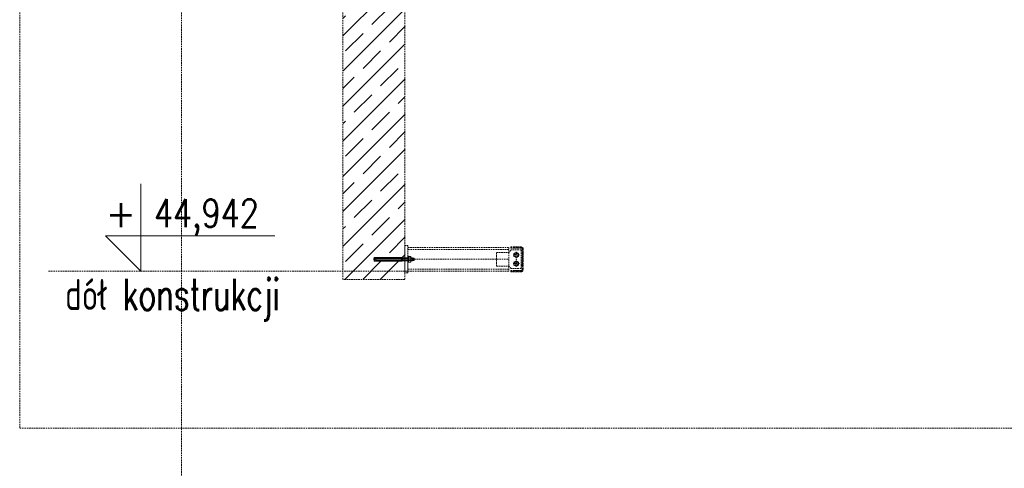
# Model space of a CAD drawing. Header units: millimetres. Extents: x -176817 to 571382, y -58489 to 156123.
# Tile 218 of 256: x 137759 to 141726, y 114002 to 115809. Entities that reach past the tile are written whole.
import ezdxf
from ezdxf.enums import TextEntityAlignment as Align

# ---------------------------------------------------------------- set-up
doc = ezdxf.new("R2010")
doc.units = ezdxf.units.MM
doc.header["$LTSCALE"] = 0.2
doc.linetypes.add('DASHED', pattern=[19.05, 12.7, -6.35])
doc.linetypes.add('HIDDEN', pattern=[9.525, 6.35, -3.175])
doc.layers.get('0').update_dxf_attribs({"lineweight": 13})
doc.layers.add('-AAA Podkład', color=252, linetype='Continuous', lineweight=13)
doc.layers.add('LAYER1', color=7, linetype='Continuous', lineweight=13)
doc.styles.add('ROMANS', font='romans.shx')

# ---------------------------------------------------------------- blocks, each defined once
blk = doc.blocks.new('CLMP2', base_point=(-240.02793, 677.2178))
at = {"layer": 'LAYER1', "color": 0, "linetype": 'Continuous'}
for p, q in [((-228.02793, 842.16751), (-235.02793, 839.69709)), ((-235.02793, 727.51421), (-235.02793, 839.69709)), ((-234.02793, 838.76421), (-222.02793, 838.76421)), ((-234.02793, 838.76421), (-234.02793, 730.17843)), ((-232.95793, 835.3444), (-232.95793, 730.17843)), ((-228.02793, 842.16751), (-228.02793, 677.2178)), ((-228.02793, 842.16751), (-221.02793, 839.69709)), ((-223.09793, 835.3444), (-223.09793, 730.17843)), ((-222.02793, 838.76421), (-222.02793, 730.17843)), ((-221.02793, 727.51421), (-221.02793, 839.69709)), ((-228.02793, 727.51421), (-235.02793, 727.51421)), ((-234.02793, 730.17843), (-233.32082, 729.47132)), ((-228.02793, 730.17843), (-234.02793, 730.17843)), ((-234.02793, 724.85), (-233.32082, 725.55711)), ((-234.02793, 724.85), (-234.02793, 704.85)), ((-228.02793, 724.85), (-234.02793, 724.85)), ((-233.02793, 728.76421), (-233.02793, 726.26421)), ((-232.95793, 724.85), (-232.95793, 704.85)), ((-232.13688, 728.76421), (-228.02793, 728.76421)), ((-232.13688, 726.26421), (-228.02793, 726.26421)), ((-228.02793, 730.17843), (-222.02793, 730.17843)), ((-223.91898, 728.76421), (-228.02793, 728.76421)), ((-228.02793, 727.51421), (-221.02793, 727.51421)), ((-223.91898, 726.26421), (-228.02793, 726.26421)), ((-228.02793, 724.85), (-222.02793, 724.85)), ((-223.09793, 724.85), (-223.09793, 704.85)), ((-223.02793, 728.76421), (-223.02793, 726.26421)), ((-222.02793, 730.17843), (-222.73503, 729.47132)), ((-222.02793, 724.85), (-222.73503, 725.55711)), ((-222.02793, 724.85), (-222.02793, 704.85)), ((-216.02793, 704.85), (-240.02793, 704.85)), ((-240.02793, 704.85), (-240.02793, 702.35)), ((-216.02793, 702.35), (-240.02793, 702.35)), ((-238.99758, 701.50149), (-237.52793, 702.35)), ((-238.99758, 701.50149), (-238.99758, 693.19851)), ((-238.99758, 693.19851), (-237.52793, 692.35)), ((-218.52793, 702.35), (-237.52793, 702.35)), ((-237.52793, 692.35), (-218.52793, 692.35)), ((-234.02793, 692.35), (-234.02793, 687.69169)), ((-222.02793, 687.69169), (-234.02793, 687.69169)), ((-232.41059, 685.76421), (-234.02793, 687.69169)), ((-233.51276, 701.50149), (-233.51276, 693.19851)), ((-232.95793, 692.35), (-232.95793, 686.41651)), ((-232.41059, 685.76421), (-232.41059, 679.10321)), ((-232.41059, 679.10321), (-231.82342, 678.76421)), ((-231.82342, 678.76421), (-224.23243, 678.76421)), ((-230.21926, 685.75575), (-230.21926, 679.10321)), ((-228.02793, 704.85), (-228.02793, 704.85)), ((-225.8366, 685.75575), (-225.8366, 679.10321)), ((-223.64527, 679.10321), (-224.23243, 678.76421)), ((-223.64527, 685.76421), (-222.02793, 687.69169)), ((-223.64527, 685.76421), (-223.64527, 679.10321)), ((-223.09793, 692.35), (-223.09793, 686.41651)), ((-222.5431, 701.50149), (-222.5431, 693.19851)), ((-222.02793, 692.35), (-222.02793, 687.69169)), ((-217.05827, 701.50149), (-218.52793, 702.35)), ((-217.05827, 693.19851), (-218.52793, 692.35)), ((-217.05827, 701.50149), (-217.05827, 693.19851)), ((-216.02793, 704.85), (-216.02793, 702.35))]:
    blk.add_line(p, q, dxfattribs=at)
at = {"layer": 'LAYER1', "color": 0, "linetype": 'DASHED'}
for p, q in [((-234.52793, 704.85), (-234.52793, 702.35)), ((-221.52793, 704.85), (-221.52793, 702.35))]:
    blk.add_line(p, q, dxfattribs=at)
at = {"layer": 'LAYER1', "color": 0, "linetype": 'Continuous'}
for centre, radius, start, end in [((-228.02793, 838.76421), 6, 180, 0), ((-234.02793, 728.76421), 1, 0, 45), ((-234.02793, 726.26421), 1, 315, 0), ((-222.02793, 728.76421), 1, 135, 180), ((-222.02793, 726.26421), 1, 180, 225), ((-236.23992, 697.54309), 4.80691, 55.434907, 120), ((-236.23992, 697.15691), 4.80691, 240, 304.56509), ((-228.02793, 684.19851), 18.15149, 72.412046, 107.58795), ((-228.02793, 710.50149), 18.15149, 252.41205, 287.58795), ((-231.30883, 687.33723), 1.92048, 234.99226, 304.56509), ((-231.30883, 680.6847), 1.92048, 240, 304.56509), ((-228.02793, 692.66874), 7.25199, 252.41205, 287.58795), ((-228.02793, 686.0162), 7.25199, 252.41205, 287.58795), ((-224.74703, 687.33723), 1.92048, 235.43491, 305.00774), ((-224.74703, 680.6847), 1.92048, 235.43491, 300), ((-219.81594, 697.54309), 4.80691, 60, 124.56509), ((-219.81594, 697.15691), 4.80691, 235.43491, 300)]:
    blk.add_arc(centre, radius, start, end, dxfattribs=at)
blk = doc.blocks.new('poziom')
at = {"color": 4}
for p, q in [((0, 1.176), (0, 0.076)), ((-0.446, 0.522), (1.685, 0.522)), ((-0.446, 0.522), (0, 0.076))]:
    blk.add_line(p, q, dxfattribs=at)
at = {"color": 2, "style": 'ROMANS'}
blk.add_attdef('+', text='', height=0.35, dxfattribs=at).set_placement((-0.254, 0.632), align=Align.CENTER)
at = {"color": 2, "style": 'ROMANS', "width": 0.8}
blk.add_attdef('POZIOM', text='', height=0.35, dxfattribs=at).set_placement((0.824, 0.632), align=Align.CENTER)

msp = doc.modelspace()

# ---------------------------------------------------------------- hatches: boundary and pattern name
at = {"layer": '-AAA Podkład', "linetype": 'HIDDEN', "ltscale": 5}
h = msp.add_hatch(dxfattribs=at)
h.set_pattern_fill('JIS_STN_1E', color=256, scale=100, style=0)
h.set_pattern_definition([(45, (118035.63, 190318.6), (-70.71068, 70.71068), []), (45, (118106.13, 190318.6), (-70.71068, 70.71068), [100, -50])])
h.paths.add_polyline_path([(139312.7207, 116511.8015), (139062.8036, 116511.8015), (139062.8036, 114761.8626), (139312.7207, 114761.9105), (139312.7207, 114837.9107), (139305.9666, 114837.9107), (139303.3024, 114837.8875), (139303.3024, 114836.9107), (139191.1195, 114836.9107), (139188.6491, 114843.9107), (139191.1195, 114850.9107), (139305.9666, 114850.9107), (139305.9666, 114849.9107), (139312.7207, 114849.9107)])
h = msp.add_hatch(dxfattribs=at)
h.set_pattern_fill('ANSI32', color=256)
h.set_pattern_definition([(45, (116894.98, 189859.549), (-6.7351921, 6.7351921), []), (45, (116899.47, 189859.549), (-6.7351921, 6.7351921), [])])
h.paths.add_polyline_path([(139787.5277, 114887.3623, 0.414213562), (139781.0277, 114893.8623), (139737.5277, 114893.8623), (139737.5277, 114888.8623), (139780.0277, 114888.8623, -0.414213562), (139783.5277, 114885.3623), (139783.5277, 114802.3623, -0.414213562), (139780.0277, 114798.8623), (139737.5277, 114798.8623), (139737.5277, 114793.8623), (139781.0277, 114793.8623, 0.414213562), (139787.5277, 114800.3623)])

# ---------------------------------------------------------------- linework, layer by layer
for p, q in [((138410.9118, 154623.4714), (138410.9118, 103624.3027)), ((139060.9118, 118646.3314, 0), (139060.9118, 114761.8144, 0)), ((139310.8289, 118646.3314, 0), (139310.8289, 114761.8144, 0)), ((139730.0833, 114883.8623, 0), (139322.9118, 114883.8623, 0)), ((139680.0833, 114815.8623, 0), (139680.0833, 114871.8623, 0)), ((139680.0833, 114871.8623, 0), (139730.0833, 114871.8623, 0)), ((139739.5833, 114881.3623, 0), (139730.0833, 114871.8623, 0)), ((139730.0833, 114871.8623, 0), (139730.0833, 114815.8623, 0)), ((139780.0833, 114881.3623, 0), (139739.5833, 114881.3623, 0)), ((139747.0833, 114861.3623, 0), (139773.0833, 114861.3623, 0)), ((139760.0833, 114874.3623, 0), (139760.0833, 114848.3623, 0)), ((139780.0833, 114881.3623, 0), (139780.0833, 114806.3623, 0)), ((139310.9118, 114843.8623, 0), (139730.0833, 114843.8623, 0)), ((139680.0833, 114815.8623, 0), (139730.0833, 114815.8623, 0)), ((139739.5833, 114806.3623, 0), (139730.0833, 114815.8623, 0)), ((139747.0833, 114826.3623, 0), (139773.0833, 114826.3623, 0)), ((139760.0833, 114839.3623, 0), (139760.0833, 114813.3623, 0)), ((139348.8772, 114795.8623, 0), (137872.8626, 114795.8623, 0)), ((139730.0833, 114803.8623, 0), (139322.9118, 114803.8623, 0)), ((139780.0833, 114806.3623, 0), (139739.5833, 114806.3623, 0)), ((139310.9118, 114761.8623, 0), (139060.9118, 114761.8144, 0)), ((139310.9118, 114761.8623, 0), (139060.9118, 114761.8144, 0))]:
    msp.add_line(p, q, dxfattribs=at)
msp.add_lwpolyline([(175983.6053, 121553.5213), (137759.1691, 121553.5213), (137759.1691, 114163.401), (175983.6053, 114163.401)], close=True, dxfattribs=at)
at = {"layer": '-AAA Podkład', "linetype": 'HIDDEN', "ltscale": 5, "elevation": 0}
for points in [[(139322.9118, 114898.8623), (139322.9118, 114788.8623), (139310.9118, 114788.8623), (139310.9118, 114898.8623)], [(139769.4467, 114855.9563), (139760.0833, 114850.5504), (139750.7199, 114855.9563), (139750.7199, 114866.7682), (139760.0833, 114872.1742), (139769.4467, 114866.7682)], [(139769.4467, 114820.9563), (139760.0833, 114815.5504), (139750.7199, 114820.9563), (139750.7199, 114831.7682), (139760.0833, 114837.1742), (139769.4467, 114831.7682)]]:
    msp.add_lwpolyline(points, close=True, dxfattribs=at)
msp.add_lwpolyline([(139730.0833, 114815.8623), (139730.0833, 114795.8623), (139322.9118, 114795.8623), (139322.9118, 114891.8623), (139730.0833, 114891.8623), (139730.0833, 114871.8623)], dxfattribs=at)
msp.add_lwpolyline([(139737.5277, 114888.8623), (139737.5277, 114893.8623), (139781.0277, 114893.8623, -0.414213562), (139787.5277, 114887.3623), (139787.5277, 114800.3623, -0.414213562), (139781.0277, 114793.8623), (139737.5277, 114793.8623), (139737.5277, 114798.8623), (139780.0277, 114798.8623, 0.414213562), (139783.5277, 114802.3623), (139783.5277, 114885.3623, 0.414213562), (139780.0277, 114888.8623)], format="xyb", close=True, dxfattribs=at)
at = {"layer": '-AAA Podkład', "linetype": 'HIDDEN', "ltscale": 5, "extrusion": (0, 1, 0), "elevation": 114798.8623}
msp.add_lwpolyline([(-139769.2777, 0), (-139749.2777, 0)], dxfattribs=at)
at = {"layer": '-AAA Podkład', "linetype": 'HIDDEN', "ltscale": 5}
for centre, radius in [((139760.0833, 114861.3623, 0), 9.3634), ((139760.0833, 114861.3623, 0), 6.5), ((139760.0833, 114826.3623, 0), 9.3634), ((139760.0833, 114826.3623, 0), 6.5)]:
    msp.add_circle(centre, radius, dxfattribs=at)
msp.add_point((139760.0833, 114843.8623, 0), dxfattribs=at)

# ---------------------------------------------------------------- block references
at = {"layer": '-AAA Podkład', "linetype": 'HIDDEN', "ltscale": 5, "xscale": 320, "yscale": 320, "zscale": 320}
msp.add_blockref('poziom', (138247.8398, 114771.4363, 0), dxfattribs=at).add_auto_attribs({'POZIOM': '44,942', '+': '+'})
at = {"layer": '-AAA Podkład', "linetype": 'HIDDEN', "ltscale": 5, "extrusion": (0, 0, -1), "zscale": -0.9999999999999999, "rotation": 270}
msp.add_blockref('CLMP2', (-139350.544, 114855.8623, 0), dxfattribs=at)

# ---------------------------------------------------------------- texts
at = {"layer": '-AAA Podkład', "linetype": 'HIDDEN', "ltscale": 5, "style": 'ROMANS', "width": 0.7}
msp.add_text('dół konstrukcji', height=125, dxfattribs=at).set_placement((138374.9977, 114639.5205, 0), align=Align.CENTER)

doc.saveas('drawing.dxf')
